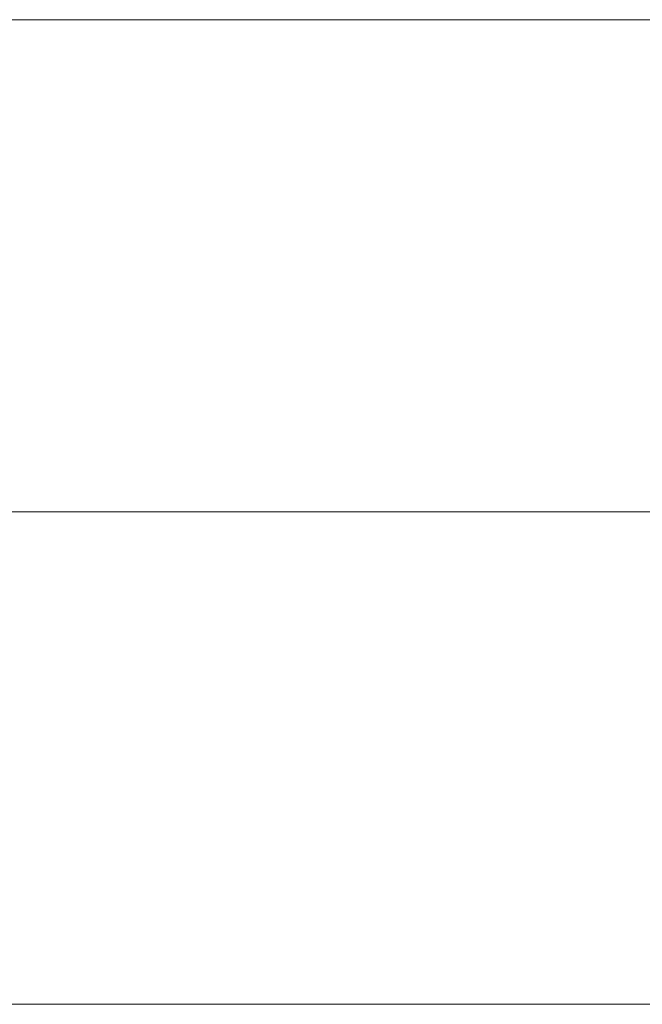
# Model space of a CAD drawing. Header units: millimetres. Extents: x -281 to 145437, y -16481 to 78869.
# Tile 156 of 256: x 28188 to 29325, y 24700 to 26500. Entities that reach past the tile are written whole.
import ezdxf

# ---------------------------------------------------------------- set-up
doc = ezdxf.new("R2010")
doc.units = ezdxf.units.MM
doc.layers.add('A--L$01A__Algemeen', color=7, linetype='Continuous', lineweight=5)
doc.layers.add('A--L82__LosseGebruikersInvent', color=1, linetype='Continuous', lineweight=5)

# ---------------------------------------------------------------- blocks, each defined once
blk = doc.blocks.new('NLRS_82_FU_UN_lab en spoel tafels_gen_kad - labtafel zonder onderkast dxbxh 900x1800x950-49223878-L_80_ 11')
at = {"layer": 'A--L$01A__Algemeen'}
for p, q in [((900, 262.7), (-900, 262.7)), ((-900, 262.7), (-900, -637.3)), ((-900, -637.3), (900, -637.3))]:
    blk.add_line(p, q, dxfattribs=at)
blk = doc.blocks.new('NLRS_82_FU_UN_lab en spoel tafels_gen_kad - labtafel zonder onderkast dxbxh 900x1800x950-V301-L_80_ 11')
at = {"layer": 'A--L$01A__Algemeen'}
for p, q in [((900, 262.7), (-900, 262.7)), ((900, -637.3), (900, 262.7)), ((-900, -637.3), (900, -637.3))]:
    blk.add_line(p, q, dxfattribs=at)

msp = doc.modelspace()

# ---------------------------------------------------------------- block references
at = {"layer": 'A--L82__LosseGebruikersInvent', "rotation": 180}
msp.add_blockref('NLRS_82_FU_UN_lab en spoel tafels_gen_kad - labtafel zonder onderkast dxbxh 900x1800x950-49223878-L_80_ 11', (28850.5, 25862.7), dxfattribs=at)
at = {"layer": 'A--L82__LosseGebruikersInvent'}
msp.add_blockref('NLRS_82_FU_UN_lab en spoel tafels_gen_kad - labtafel zonder onderkast dxbxh 900x1800x950-V301-L_80_ 11', (28850.5, 25337.3), dxfattribs=at)

doc.saveas('drawing.dxf')
